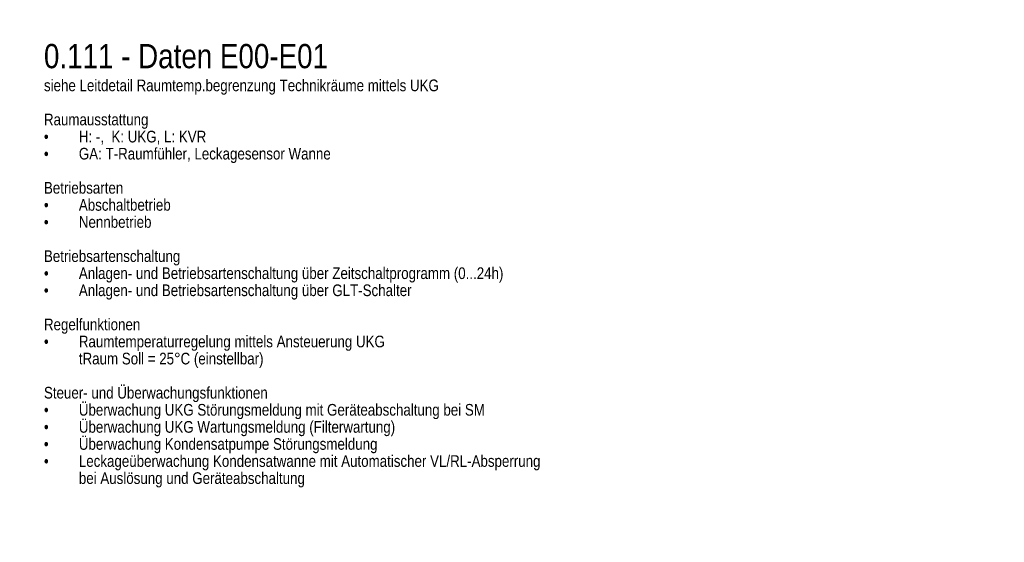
# Model space of a CAD drawing. Header units: metres. Extents: x -19.7 to 21.5, y -3.9 to 32.8.
# Tile 11 of 11: x 11.4 to 21.5, y 25.6 to 31. Entities that reach past the tile are written whole.
import ezdxf

# ---------------------------------------------------------------- set-up
doc = ezdxf.new("R2010")
doc.units = ezdxf.units.M
doc.header["$MEASUREMENT"] = 0
doc.layers.add('ZWP_480_TEXT_SCHWARZ', color=7, linetype='Continuous', lineweight=0)
doc.styles.add('1 100 0 35', font='ARIALN.TTF', dxfattribs={"height": 0.25})

msp = doc.modelspace()

# ---------------------------------------------------------------- texts
at = {"layer": 'ZWP_480_TEXT_SCHWARZ', "linetype": 'Continuous', "lineweight": 0, "insert": (11.643, 30.774, 7.231), "char_height": 0.15, "width": 9.6536, "attachment_point": 1, "line_spacing_factor": 0.88, "style": '1 100 0 35', "bg_fill": 3, "box_fill_scale": 2.666667, "bg_fill_color": 7, "bg_fill_transparency": 0}
msp.add_mtext('\\pt0.5;\\H1.66667x;0.111 - Daten E00-E01\\P\\fArial Narrow|b0|i0|c00|p39;\\Q0;\\H0.48x;\\C7;siehe Leitdetail Raumtemp.begrenzung Technikräume mittels UKG\\P\\P\\C256;Raumausstattung\\P\\pt0.36,0.36;\\A1;•^I\\A0;H: -,  K: UKG, L: KVR\\P\\A1;•^I\\A0;GA: T-Raumfühler, Leckagesensor Wanne\\P\\P\\pt0.36;\\A1;Betriebsarten\\P•^IAbschaltbetrieb\\P•^INennbetrieb\\P\\P\\pt0.5;Betriebsartenschaltung\\P\\pt0.36,0.5;•^IAnlagen- und Betriebsartenschaltung über Zeitschaltprogramm (0...24h)\\P•^IAnlagen- und Betriebsartenschaltung über GLT-Schalter \\P\\P\\pt0.5;Regelfunktionen\\P\\pt0.36;•^IRaumtemperaturregelung mittels Ansteuerung UKG\\P^ItRaum Soll = 25°C (einstellbar)\\P\\PSteuer- und Überwachungsfunktionen\\P•^IÜberwachung UKG Störungsmeldung mit Geräteabschaltung bei SM\\P•^IÜberwachung UKG Wartungsmeldung (Filterwartung)\\P•^IÜberwachung Kondensatpumpe Störungsmeldung\\P•^ILeckageüberwachung Kondensatwanne mit Automatischer VL/RL-Absperrung \\P^Ibei Auslösung und Geräteabschaltung\\P\\P\\P', dxfattribs=at)

doc.saveas('drawing.dxf')
